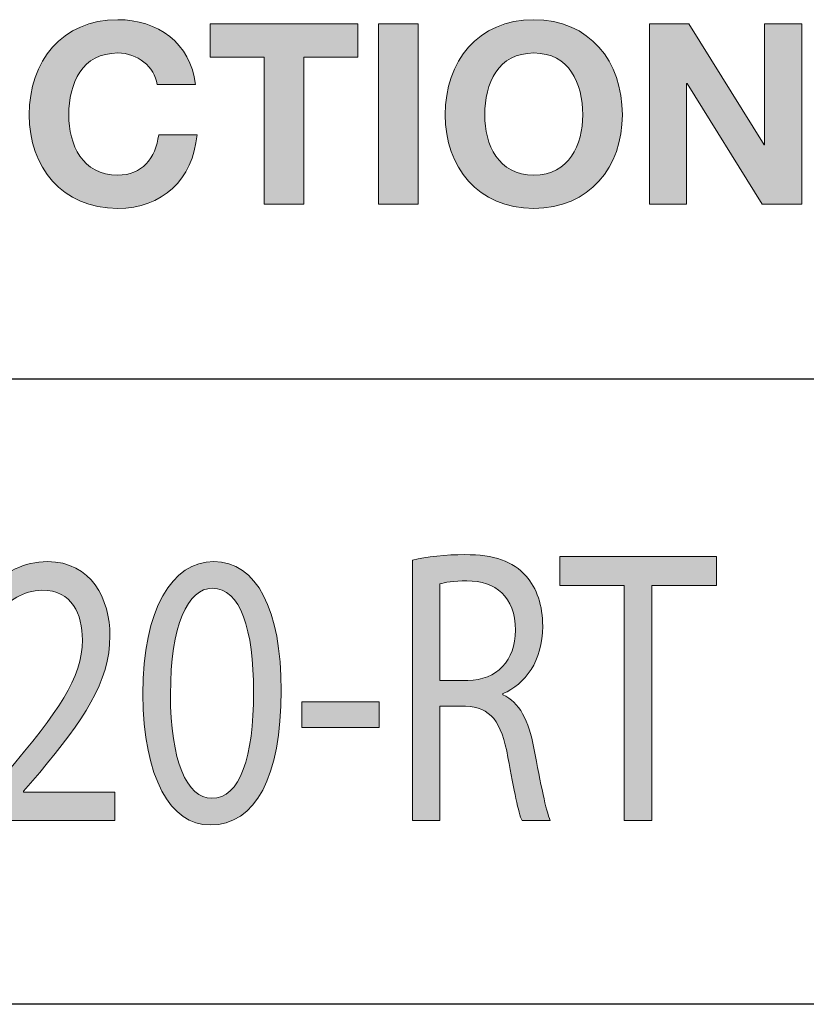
# Model space of a CAD drawing. Header units: inches. Extents: x -3.1 to 15.2, y -1.5 to 10.6.
# Tile 74 of 89: x 12.638 to 13.125, y -0.327 to 0.283. Entities that reach past the tile are written whole.
import ezdxf

# ---------------------------------------------------------------- set-up
doc = ezdxf.new("R2010")
doc.units = ezdxf.units.IN
doc.header["$MEASUREMENT"] = 0
doc.layers.add('chop', color=7, linetype='Continuous')

# ---------------------------------------------------------------- blocks, each defined once
blk = doc.blocks.new('block 3173')
at = {"layer": 'chop', "true_color": 0xffffff}
h = blk.add_hatch(color=7, dxfattribs=at)
h.dxf.hatch_style = 2
edge = h.paths.add_edge_path()
edge.add_spline(control_points=[(12.88129, -0.05187), (12.88984, -0.04968), (12.90209, -0.04848), (12.91375, -0.04848), (12.93182, -0.04848), (12.94348, -0.0526), (12.95165, -0.06182), (12.95825, -0.06912), (12.96194, -0.08028), (12.96194, -0.09291), (12.96194, -0.11453), (12.95106, -0.12887), (12.93726, -0.13468), (12.93726, -0.13468), (12.93726, -0.13542), (12.93726, -0.13542), (12.94737, -0.13978), (12.9534, -0.15145), (12.9565, -0.16844), (12.96077, -0.19128), (12.96388, -0.20706), (12.96661, -0.21338), (12.96661, -0.21338), (12.94911, -0.21338), (12.94911, -0.21338), (12.94698, -0.20877), (12.94406, -0.19468), (12.94038, -0.17428), (12.93648, -0.15169), (12.92948, -0.14319), (12.91413, -0.14246), (12.91413, -0.14246), (12.89819, -0.14246), (12.89819, -0.14246), (12.89819, -0.14246), (12.89819, -0.21338), (12.89819, -0.21338), (12.89819, -0.21338), (12.88129, -0.21338), (12.88129, -0.21338), (12.88129, -0.21338), (12.88129, -0.05187), (12.88129, -0.05187)], knot_values=[0, 0, 0, 0, 1, 1, 1, 2, 2, 2, 3, 3, 3, 4, 4, 4, 5, 5, 5, 6, 6, 6, 7, 7, 7, 8, 8, 8, 9, 9, 9, 10, 10, 10, 11, 11, 11, 12, 12, 12, 13, 13, 13, 14, 14, 14, 14], degree=3, periodic=1)
edge = h.paths.add_edge_path()
edge.add_spline(control_points=[(12.89819, -0.12644), (12.89819, -0.12644), (12.9155, -0.12644), (12.9155, -0.12644), (12.93357, -0.12644), (12.94504, -0.11404), (12.94504, -0.09535), (12.94504, -0.07422), (12.93279, -0.06498), (12.91492, -0.06474), (12.90675, -0.06474), (12.90092, -0.06571), (12.89819, -0.06669), (12.89819, -0.06669), (12.89819, -0.12644), (12.89819, -0.12644)], knot_values=[0, 0, 0, 0, 1, 1, 1, 2, 2, 2, 3, 3, 3, 4, 4, 4, 5, 5, 5, 5], degree=3, periodic=1)
h = blk.add_hatch(color=7, dxfattribs=at)
h.dxf.hatch_style = 2
edge = h.paths.add_edge_path()
edge.add_spline(control_points=[(12.61622, -0.21338), (12.61622, -0.21338), (12.61622, -0.20026), (12.61622, -0.20026), (12.61622, -0.20026), (12.62963, -0.18399), (12.62963, -0.18399), (12.66189, -0.14562), (12.67646, -0.12522), (12.67666, -0.10141), (12.67666, -0.08538), (12.67044, -0.07057), (12.65158, -0.07057), (12.64012, -0.07057), (12.6306, -0.07785), (12.62477, -0.08393), (12.62477, -0.08393), (12.61933, -0.06887), (12.61933, -0.06887), (12.62808, -0.05964), (12.64052, -0.05284), (12.65508, -0.05284), (12.68229, -0.05284), (12.69377, -0.07616), (12.69377, -0.09874), (12.69377, -0.12789), (12.67685, -0.15145), (12.65023, -0.18351), (12.65023, -0.18351), (12.64012, -0.19516), (12.64012, -0.19516), (12.64012, -0.19516), (12.64012, -0.19565), (12.64012, -0.19565), (12.64012, -0.19565), (12.69687, -0.19565), (12.69687, -0.19565), (12.69687, -0.19565), (12.69687, -0.21338), (12.69687, -0.21338), (12.69687, -0.21338), (12.61622, -0.21338), (12.61622, -0.21338)], knot_values=[0, 0, 0, 0, 1, 1, 1, 2, 2, 2, 3, 3, 3, 4, 4, 4, 5, 5, 5, 6, 6, 6, 7, 7, 7, 8, 8, 8, 9, 9, 9, 10, 10, 10, 11, 11, 11, 12, 12, 12, 13, 13, 13, 14, 14, 14, 14], degree=3, periodic=1)
h = blk.add_hatch(color=7, dxfattribs=at)
h.dxf.hatch_style = 2
edge = h.paths.add_edge_path()
edge.add_spline(control_points=[(12.79987, -0.13274), (12.79987, -0.18641), (12.78394, -0.21605), (12.75594, -0.21605), (12.73127, -0.21605), (12.71455, -0.18715), (12.71417, -0.13493), (12.71417, -0.08199), (12.73244, -0.05284), (12.75808, -0.05284), (12.78471, -0.05284), (12.79987, -0.08248), (12.79987, -0.13274)], knot_values=[0, 0, 0, 0, 1, 1, 1, 2, 2, 2, 3, 3, 3, 4, 4, 4, 4], degree=3, periodic=1)
edge = h.paths.add_edge_path()
edge.add_spline(control_points=[(12.73127, -0.13517), (12.73127, -0.17622), (12.74137, -0.19953), (12.75692, -0.19953), (12.77441, -0.19953), (12.78277, -0.17403), (12.78277, -0.13372), (12.78277, -0.09486), (12.77479, -0.06936), (12.75711, -0.06936), (12.74215, -0.06936), (12.73127, -0.09219), (12.73127, -0.13517)], knot_values=[0, 0, 0, 0, 1, 1, 1, 2, 2, 2, 3, 3, 3, 4, 4, 4, 4], degree=3, periodic=1)
h = blk.add_hatch(color=7, dxfattribs=at)
h.dxf.hatch_style = 2
h.paths.add_polyline_path([(13.01246, -0.06765), (12.97263, -0.06765), (12.97263, -0.04968), (13.06959, -0.04968), (13.06959, -0.06765), (13.02957, -0.06765), (13.02957, -0.21338), (13.01246, -0.21338)])
h = blk.add_hatch(color=7, dxfattribs=at)
h.dxf.hatch_style = 2
h.paths.add_polyline_path([(12.86069, -0.13978), (12.86069, -0.15557), (12.81269, -0.15557), (12.81269, -0.13978)])
at = {"layer": 'chop', "lineweight": 0}
for points in [[(13.01246, -0.06765), (12.97263, -0.06765), (12.97263, -0.04968), (13.06959, -0.04968), (13.06959, -0.06765), (13.02957, -0.06765), (13.02957, -0.21338), (13.01246, -0.21338), (13.01246, -0.06765)], [(12.86069, -0.13978), (12.86069, -0.15557), (12.81269, -0.15557), (12.81269, -0.13978), (12.86069, -0.13978)]]:
    blk.add_lwpolyline(points, dxfattribs=at)
for points, knots in [([(12.88129, -0.05187), (12.88984, -0.04968), (12.90209, -0.04848), (12.91375, -0.04848), (12.93182, -0.04848), (12.94348, -0.0526), (12.95165, -0.06182), (12.95825, -0.06912), (12.96194, -0.08028), (12.96194, -0.09291), (12.96194, -0.11453), (12.95106, -0.12887), (12.93726, -0.13468), (12.93726, -0.13468), (12.93726, -0.13542), (12.93726, -0.13542), (12.94737, -0.13978), (12.9534, -0.15145), (12.9565, -0.16844), (12.96077, -0.19128), (12.96388, -0.20706), (12.96661, -0.21338), (12.96661, -0.21338), (12.94911, -0.21338), (12.94911, -0.21338), (12.94698, -0.20877), (12.94406, -0.19468), (12.94038, -0.17428), (12.93648, -0.15169), (12.92948, -0.14319), (12.91413, -0.14246), (12.91413, -0.14246), (12.89819, -0.14246), (12.89819, -0.14246), (12.89819, -0.14246), (12.89819, -0.21338), (12.89819, -0.21338), (12.89819, -0.21338), (12.88129, -0.21338), (12.88129, -0.21338), (12.88129, -0.21338), (12.88129, -0.05187), (12.88129, -0.05187)], [0, 0, 0, 0, 1, 1, 1, 2, 2, 2, 3, 3, 3, 4, 4, 4, 5, 5, 5, 6, 6, 6, 7, 7, 7, 8, 8, 8, 9, 9, 9, 10, 10, 10, 11, 11, 11, 12, 12, 12, 13, 13, 13, 14, 14, 14, 14]), ([(12.61622, -0.21338), (12.61622, -0.21338), (12.61622, -0.20026), (12.61622, -0.20026), (12.61622, -0.20026), (12.62963, -0.18399), (12.62963, -0.18399), (12.66189, -0.14562), (12.67646, -0.12522), (12.67666, -0.10141), (12.67666, -0.08538), (12.67044, -0.07057), (12.65158, -0.07057), (12.64012, -0.07057), (12.6306, -0.07785), (12.62477, -0.08393), (12.62477, -0.08393), (12.61933, -0.06887), (12.61933, -0.06887), (12.62808, -0.05964), (12.64052, -0.05284), (12.65508, -0.05284), (12.68229, -0.05284), (12.69377, -0.07616), (12.69377, -0.09874), (12.69377, -0.12789), (12.67685, -0.15145), (12.65023, -0.18351), (12.65023, -0.18351), (12.64012, -0.19516), (12.64012, -0.19516), (12.64012, -0.19516), (12.64012, -0.19565), (12.64012, -0.19565), (12.64012, -0.19565), (12.69687, -0.19565), (12.69687, -0.19565), (12.69687, -0.19565), (12.69687, -0.21338), (12.69687, -0.21338), (12.69687, -0.21338), (12.61622, -0.21338), (12.61622, -0.21338)], [0, 0, 0, 0, 1, 1, 1, 2, 2, 2, 3, 3, 3, 4, 4, 4, 5, 5, 5, 6, 6, 6, 7, 7, 7, 8, 8, 8, 9, 9, 9, 10, 10, 10, 11, 11, 11, 12, 12, 12, 13, 13, 13, 14, 14, 14, 14]), ([(12.79987, -0.13274), (12.79987, -0.18641), (12.78394, -0.21605), (12.75594, -0.21605), (12.73127, -0.21605), (12.71455, -0.18715), (12.71417, -0.13493), (12.71417, -0.08199), (12.73244, -0.05284), (12.75808, -0.05284), (12.78471, -0.05284), (12.79987, -0.08248), (12.79987, -0.13274)], [0, 0, 0, 0, 1, 1, 1, 2, 2, 2, 3, 3, 3, 4, 4, 4, 4]), ([(12.89819, -0.12644), (12.89819, -0.12644), (12.9155, -0.12644), (12.9155, -0.12644), (12.93357, -0.12644), (12.94504, -0.11404), (12.94504, -0.09535), (12.94504, -0.07422), (12.93279, -0.06498), (12.91492, -0.06474), (12.90675, -0.06474), (12.90092, -0.06571), (12.89819, -0.06669), (12.89819, -0.06669), (12.89819, -0.12644), (12.89819, -0.12644)], [0, 0, 0, 0, 1, 1, 1, 2, 2, 2, 3, 3, 3, 4, 4, 4, 5, 5, 5, 5]), ([(12.73127, -0.13517), (12.73127, -0.17622), (12.74137, -0.19953), (12.75692, -0.19953), (12.77441, -0.19953), (12.78277, -0.17403), (12.78277, -0.13372), (12.78277, -0.09486), (12.77479, -0.06936), (12.75711, -0.06936), (12.74215, -0.06936), (12.73127, -0.09219), (12.73127, -0.13517)], [0, 0, 0, 0, 1, 1, 1, 2, 2, 2, 3, 3, 3, 4, 4, 4, 4])]:
    blk.add_open_spline(points, degree=3, knots=knots, dxfattribs=at)
blk = doc.blocks.new('block 3172')
at = {"layer": 'chop'}
blk.add_blockref('block 3173', (0, 0), dxfattribs=at)
blk = doc.blocks.new('block 3194')
at = {"layer": 'chop', "color": 7, "lineweight": 30, "true_color": 0xffffff}
blk.add_lwpolyline([(14.71133, -0.32723), (7.85146, -0.32723)], dxfattribs=at)
blk = doc.blocks.new('block 3196')
at = {"layer": 'chop', "color": 7, "lineweight": 30, "true_color": 0xffffff}
blk.add_lwpolyline([(10.01853, 0.06038), (14.72292, 0.06038)], dxfattribs=at)
blk = doc.blocks.new('block 3113')
at = {"layer": 'chop'}
for name in ['block 3196', 'block 3172', 'block 3194']:
    blk.add_blockref(name, (0, 0), dxfattribs=at)
blk = doc.blocks.new('block 3232')
at = {"layer": 'chop', "true_color": 0x231f20}
h = blk.add_hatch(color=179, dxfattribs=at)
h.dxf.hatch_style = 2
edge = h.paths.add_edge_path()
edge.add_spline(control_points=[(12.72304, 0.24288), (12.72147, 0.25399), (12.71084, 0.26243), (12.69862, 0.26243), (12.67657, 0.26243), (12.66829, 0.24366), (12.66829, 0.22411), (12.66829, 0.20549), (12.67657, 0.18672), (12.69862, 0.18672), (12.71365, 0.18672), (12.72208, 0.19704), (12.72396, 0.21175), (12.72396, 0.21175), (12.74775, 0.21175), (12.74775, 0.21175), (12.74525, 0.18391), (12.72599, 0.16608), (12.69862, 0.16608), (12.66406, 0.16608), (12.64373, 0.19189), (12.64373, 0.22411), (12.64373, 0.25728), (12.66406, 0.28307), (12.69862, 0.28307), (12.72319, 0.28307), (12.74384, 0.26869), (12.7468, 0.24288), (12.7468, 0.24288), (12.72304, 0.24288), (12.72304, 0.24288)], knot_values=[0, 0, 0, 0, 1, 1, 1, 2, 2, 2, 3, 3, 3, 4, 4, 4, 5, 5, 5, 6, 6, 6, 7, 7, 7, 8, 8, 8, 9, 9, 9, 10, 10, 10, 10], degree=3, periodic=1)
h = blk.add_hatch(color=179, dxfattribs=at)
h.dxf.hatch_style = 2
edge = h.paths.add_edge_path()
edge.add_spline(control_points=[(12.9564, 0.28307), (12.99097, 0.28307), (13.01131, 0.25728), (13.01131, 0.22412), (13.01131, 0.19189), (12.99097, 0.16608), (12.9564, 0.16608), (12.92184, 0.16608), (12.90149, 0.19189), (12.90149, 0.22412), (12.90149, 0.25728), (12.92184, 0.28307), (12.9564, 0.28307)], knot_values=[0, 0, 0, 0, 0.013889, 0.013889, 0.013889, 0.027778, 0.027778, 0.027778, 0.041667, 0.041667, 0.041667, 0.055556, 0.055556, 0.055556, 0.055556], degree=3, periodic=0)
edge.add_line((12.9564, 0.28307), (12.9564, 0.28307))
edge = h.paths.add_edge_path()
edge.add_spline(control_points=[(12.9564, 0.18672), (12.97846, 0.18672), (12.98674, 0.20549), (12.98674, 0.22412), (12.98674, 0.24366), (12.97846, 0.26243), (12.9564, 0.26243), (12.93434, 0.26243), (12.92605, 0.24366), (12.92605, 0.22412), (12.92605, 0.20549), (12.93434, 0.18672), (12.9564, 0.18672)], knot_values=[0, 0, 0, 0, 0.013889, 0.013889, 0.013889, 0.027778, 0.027778, 0.027778, 0.041667, 0.041667, 0.041667, 0.055556, 0.055556, 0.055556, 0.055556], degree=3, periodic=0)
edge.add_line((12.9564, 0.18672), (12.9564, 0.18672))
h = blk.add_hatch(color=179, dxfattribs=at)
h.dxf.hatch_style = 2
h.paths.add_polyline_path([(12.78926, 0.25977), (12.75579, 0.25977), (12.75579, 0.28041), (12.8473, 0.28041), (12.8473, 0.25977), (12.81382, 0.25977), (12.81382, 0.16874), (12.78926, 0.16874)])
h = blk.add_hatch(color=179, dxfattribs=at)
h.dxf.hatch_style = 2
h.paths.add_polyline_path([(12.86018, 0.28042), (12.88472, 0.28042), (12.88472, 0.16874), (12.86018, 0.16874)])
h = blk.add_hatch(color=179, dxfattribs=at)
h.dxf.hatch_style = 2
h.paths.add_polyline_path([(13.02811, 0.28042), (13.05252, 0.28042), (13.09913, 0.2055), (13.09945, 0.2055), (13.09945, 0.28042), (13.12244, 0.28042), (13.12244, 0.16873), (13.09788, 0.16873), (13.05141, 0.24351), (13.05112, 0.24351), (13.05112, 0.16873), (13.02811, 0.16873)])
at = {"layer": 'chop', "lineweight": 0}
for points in [[(12.78926, 0.25977), (12.75579, 0.25977), (12.75579, 0.28041), (12.8473, 0.28041), (12.8473, 0.25977), (12.81382, 0.25977), (12.81382, 0.16874), (12.78926, 0.16874), (12.78926, 0.25977)], [(12.86018, 0.28042), (12.88472, 0.28042), (12.88472, 0.16874), (12.86018, 0.16874), (12.86018, 0.28042)], [(13.02811, 0.28042), (13.05252, 0.28042), (13.09913, 0.2055), (13.09945, 0.2055), (13.09945, 0.28042), (13.12244, 0.28042), (13.12244, 0.16873), (13.09788, 0.16873), (13.05141, 0.24351), (13.05112, 0.24351), (13.05112, 0.16873), (13.02811, 0.16873), (13.02811, 0.28042)]]:
    blk.add_lwpolyline(points, dxfattribs=at)
for points, knots in [([(12.72304, 0.24288), (12.72147, 0.25399), (12.71084, 0.26243), (12.69862, 0.26243), (12.67657, 0.26243), (12.66829, 0.24366), (12.66829, 0.22411), (12.66829, 0.20549), (12.67657, 0.18672), (12.69862, 0.18672), (12.71365, 0.18672), (12.72208, 0.19704), (12.72396, 0.21175), (12.72396, 0.21175), (12.74775, 0.21175), (12.74775, 0.21175), (12.74525, 0.18391), (12.72599, 0.16608), (12.69862, 0.16608), (12.66406, 0.16608), (12.64373, 0.19189), (12.64373, 0.22411), (12.64373, 0.25728), (12.66406, 0.28307), (12.69862, 0.28307), (12.72319, 0.28307), (12.74384, 0.26869), (12.7468, 0.24288), (12.7468, 0.24288), (12.72304, 0.24288), (12.72304, 0.24288)], [0, 0, 0, 0, 1, 1, 1, 2, 2, 2, 3, 3, 3, 4, 4, 4, 5, 5, 5, 6, 6, 6, 7, 7, 7, 8, 8, 8, 9, 9, 9, 10, 10, 10, 10]), ([(12.9564, 0.28307), (12.99097, 0.28307), (13.01131, 0.25728), (13.01131, 0.22412), (13.01131, 0.19189), (12.99097, 0.16608), (12.9564, 0.16608), (12.92184, 0.16608), (12.90149, 0.19189), (12.90149, 0.22412), (12.90149, 0.25728), (12.92184, 0.28307), (12.9564, 0.28307)], [0, 0, 0, 0, 1, 1, 1, 2, 2, 2, 3, 3, 3, 4, 4, 4, 4]), ([(12.9564, 0.18672), (12.97846, 0.18672), (12.98674, 0.20549), (12.98674, 0.22412), (12.98674, 0.24366), (12.97846, 0.26243), (12.9564, 0.26243), (12.93434, 0.26243), (12.92605, 0.24366), (12.92605, 0.22412), (12.92605, 0.20549), (12.93434, 0.18672), (12.9564, 0.18672)], [0, 0, 0, 0, 1, 1, 1, 2, 2, 2, 3, 3, 3, 4, 4, 4, 4])]:
    blk.add_open_spline(points, degree=3, knots=knots, dxfattribs=at)
blk = doc.blocks.new('block 3231')
at = {"layer": 'chop'}
blk.add_blockref('block 3232', (0, 0), dxfattribs=at)

msp = doc.modelspace()

# ---------------------------------------------------------------- block references
at = {"layer": 'chop'}
for name in ['block 3113', 'block 3231']:
    msp.add_blockref(name, (0, 0), dxfattribs=at)

doc.saveas('drawing.dxf')
